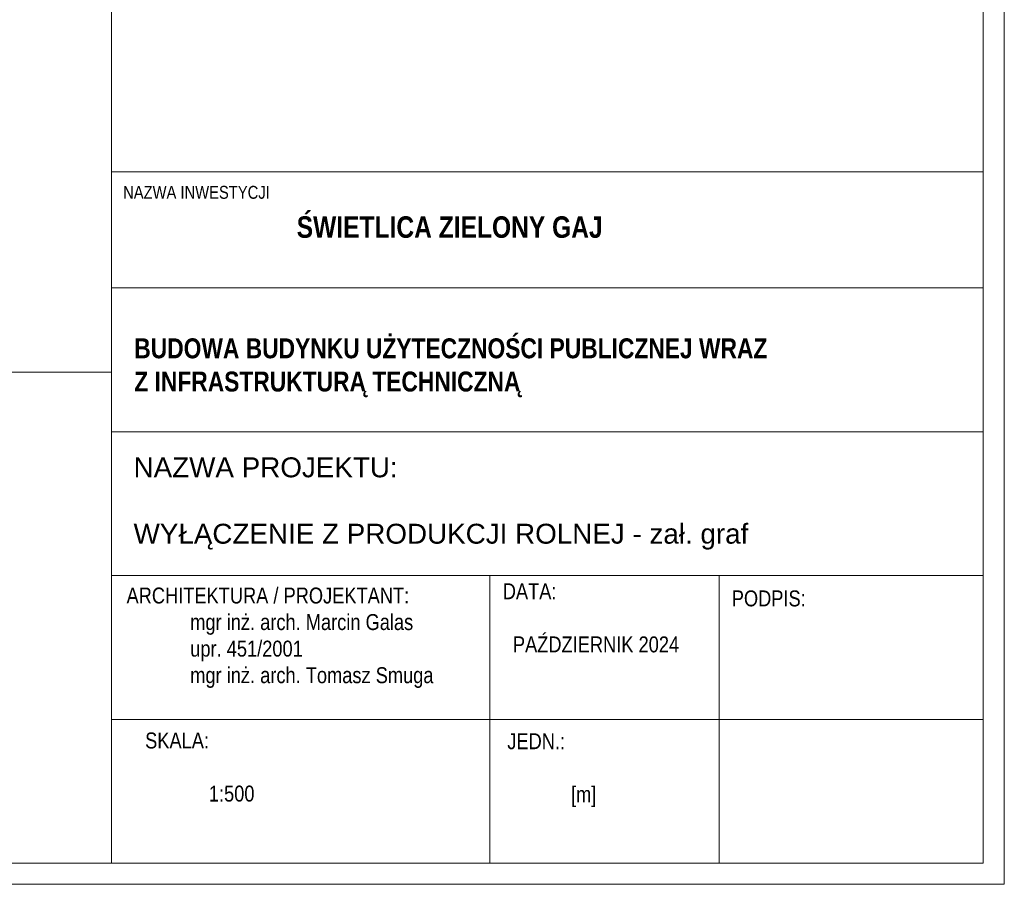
# Model space of a CAD drawing. Header units: millimetres. Extents: x -115268 to 140687, y -37779 to 24471.
# Tile 2 of 256: x -52975 to -48022, y -33461 to -29114. Entities that reach past the tile are written whole.
import ezdxf

# ---------------------------------------------------------------- set-up
doc = ezdxf.new("R2010")
doc.units = ezdxf.units.MM
for name, color, linetype, lineweight in [('A_CIENKA', 7, 'Continuous', 9), ('A_OPIS', 7, 'Continuous', 9), ('A_RAMKA', 7, 'Continuous', 9), ('Layer1', 7, 'Continuous', 9)]:
    doc.layers.add(name, color=color, linetype=linetype, lineweight=lineweight)
doc.layers.add('A_WYMIAR', color=253, linetype='Continuous', lineweight=5, transparency=0.2)
doc.styles.add('Arial CE', font='arial.ttf')

msp = doc.modelspace()

# ---------------------------------------------------------------- linework, layer by layer
at = {"layer": 'A_CIENKA'}
for points in [[(-73022.05288, 1834.72148), (-73022.05288, -33460.68659), (-48022.05288, -33460.68659), (-48022.05288, 1834.72148)], [(-72915.99228, 1728.66088), (-72915.99228, -33354.62598), (-48128.11349, -33354.62598), (-48128.11349, 1728.66088)]]:
    msp.add_lwpolyline(points, close=True, dxfattribs=at)
at = {"layer": 'A_RAMKA'}
for p, q in [((-52513.47542, -29877.70026), (-48128.11349, -29877.70026)), ((-51918.63629, -30462.54231), (-48128.11349, -30462.54231)), ((-57289.05876, -30885.69106), (-52513.47542, -30885.69106)), ((-52513.47542, -31185.56323), (-48128.11349, -31185.56323)), ((-52513.47542, -31908.58415), (-48128.11349, -31908.58415)), ((-50609.43529, -31908.58415), (-50609.43529, -33354.62598)), ((-52513.47542, -32631.60506), (-48128.11349, -32631.60506))]:
    msp.add_line(p, q, dxfattribs=at)
for points in [[(-49456.75075, -32631.60506), (-49456.75075, -33354.62598), (-52513.47542, -33354.62598), (-52513.47542, -30462.54231), (-49397.01107, -30462.54231)], [(-49456.81057, -31908.58415), (-49456.81057, -32631.60506)]]:
    msp.add_lwpolyline(points, dxfattribs=at)
at = {"layer": 'A_WYMIAR', "color": 0, "ltscale": 0.5}
msp.add_line((-52513.47542, -30462.54231), (-52513.47542, -26553.72245), dxfattribs=at)

# ---------------------------------------------------------------- texts
at = {"layer": 'A_OPIS', "insert": (-52402.49176, -31314.16864), "char_height": 100.1216539, "width": 4443.0546553, "attachment_point": 1, "style": 'Arial CE'}
msp.add_mtext('NAZWA PROJEKTU:\\P\\PWYŁĄCZENIE Z PRODUKCJI ROLNEJ - zał. graf', dxfattribs=at)
at = {"layer": 'Layer1', "lineweight": 9, "attachment_point": 1}
for s, width, heights, insert, char_height in [('{\\fArial Narrow|b0|i0|c238|p34;NAZWA INWESTYCJI}', 2150.6992192, [0], (-52455.10978, -29949.0853), 64.7896649), ('{\\fArial Narrow|b1|i0|c238|p34;ŚWIETLICA ZIELONY GAJ }', 3703.8511609, [333.56732], (-51581.89602, -30102.21167), 107.9827748)]:
    msp.add_mtext_dynamic_manual_height_columns(s, width=width, gutter_width=674.89234, heights=heights, dxfattribs=dict(at, insert=insert, char_height=char_height))
at = {"layer": 'Layer1', "lineweight": 9, "attachment_point": 1, "style": 'Arial CE'}
for s, width, gutter_width, heights, insert, char_height in [('{\\fArial Narrow|b1|i0|c238|p34;BUDOWA BUDYNKU UŻYTECZNOŚCI PUBLICZNEJ WRAZ \\PZ INFRASTRUKTURĄ TECHNICZNĄ}', 4578.9488752, 0, [1600.69766], (-52398.78002, -30715.84218), 100.1216539), ('{\\fArial Narrow|b0|i0|c238|p34;DATA:\\P\\P  PAŹDZIERNIK 2024}', 2658.8384205, 834.34712, [0], (-50545.14308, -31947.3236), 80.0973231), ('\\A1;{\\fArial Narrow|b0|i0|c238|p34;ARCHITEKTURA / PROJEKTANT:\\P^Imgr inż. arch. Marcin Galas\\P^Iupr. 451/2001\\P^Imgr inż. arch. Tomasz Smuga}', 2658.8384205, 834.34712, [778.35606], (-52437.87588, -31968.72964), 80.0973231), ('{\\fArial Narrow|b0|i0|c238|p34;PODPIS:\\P\\P^I}', 2658.8384205, 834.34712, [0], (-49393.14099, -31983.15712), 80.0973231), ('{\\fArial Narrow|b0|i0|c238|p34;SKALA:\\P\\P^I1:500}', 2658.8384205, 834.34712, [0], (-52344.23875, -32697.50239), 80.0973231), ('{\\fArial Narrow|b0|i0|c238|p34;JEDN.:\\P\\P^I[m]}', 2658.8384205, 834.34712, [0], (-50522.23919, -32701.24311), 80.0973231)]:
    msp.add_mtext_dynamic_manual_height_columns(s, width=width, gutter_width=gutter_width, heights=heights, dxfattribs=dict(at, insert=insert, char_height=char_height))

doc.saveas('drawing.dxf')
